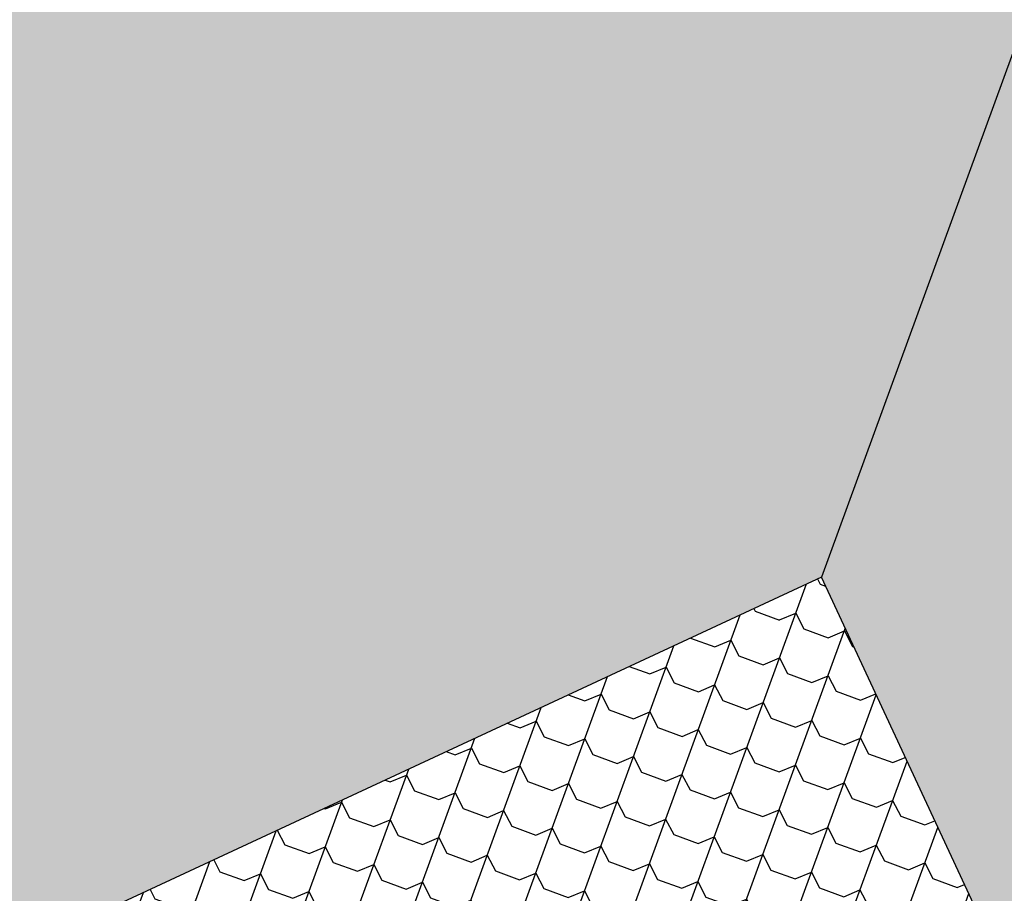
# Model space of a CAD drawing. Header units: millimetres. Extents: x 112481703 to 112588218, y 1264621066 to 1264714063.
# Tile 74 of 81: x 112551150 to 112556862, y 1264682480 to 1264687550. Entities that reach past the tile are written whole.
import ezdxf

# ---------------------------------------------------------------- set-up
doc = ezdxf.new("R2010")
doc.units = ezdxf.units.MM
doc.header["$LTSCALE"] = 0.5
doc.header["$MEASUREMENT"] = 0
doc.linetypes.add('PLINE', pattern=[0])
doc.layers.add('26-- Yttertak (Skravur)(Nye konstruksjoner)', color=7, linetype='Continuous')
doc.layers.add('26-- Yttertak(Nye konstruksjoner)', color=7, linetype='Continuous')

msp = doc.modelspace()

# ---------------------------------------------------------------- hatches: boundary and pattern name
at = {"layer": '26-- Yttertak (Skravur)(Nye konstruksjoner)', "linetype": 'Continuous'}
h = msp.add_hatch(dxfattribs=at)
h.set_pattern_fill('tak', color=256, style=0, pattern_type=2)
h.set_pattern_definition([(339.956, (112564216.12, 1264697074.76), (102.8225, 281.829), []), (207.3263, (112564280.97, 1264697051.1), (-156.602, 376.4775), [101.9374, -305.812]), (207.3263, (112564178.15, 1264696769.27), (-156.602, 376.4775), [101.9374, -305.812]), (249.956, (112564190.4, 1264697004.3), (-259.425, 94.6487), [150, -150]), (292.5857, (112564139, 1264696863.4), (362.2474, 187.18), [101.9374, -305.812]), (292.5857, (112564036.18, 1264696581.56), (362.2474, 187.18), [101.9374, -305.812])])
h.paths.add_polyline_path([(112562833.1, 1264703591), (112562833.3, 1264703591.1), (112557959.8, 1264714063.2), (112545328.6, 1264679441.9), (112555800.5, 1264684315.3)])
h = msp.add_hatch(dxfattribs=at)
h.set_pattern_fill('tak', color=256, style=0, pattern_type=2)
h.set_pattern_definition([(159.956, (112564216.12, 1264697074.76), (102.8225, 281.829), []), (27.3263, (112564151.26, 1264697098.42), (-156.602, 376.4775), [101.937, -305.812]), (27.3263, (112564254.1, 1264697380.25), (-156.602, 376.4775), [101.937, -305.812]), (69.956, (112564241.82, 1264697145.22), (-259.425, 94.6487), [150, -150]), (112.5857, (112564293.23, 1264697286.13), (362.2474, 187.18), [101.937, -305.812]), (112.5857, (112564396.05, 1264697567.96), (362.2474, 187.18), [101.937, -305.812])])
h.paths.add_polyline_path([(112563274.4, 1264680971.2), (112567706.4, 1264693119.1), (112562833.1, 1264703591), (112555800.5, 1264684315.3), (112558466.6, 1264678586.4)])
h = msp.add_hatch(dxfattribs=at)
h.set_pattern_fill('tak', color=256, style=0, pattern_type=2)
h.set_pattern_definition([(69.956, (112564216.12, 1264697074.76), (-281.829, 102.8225), []), (297.3263, (112564239.78, 1264697139.6), (376.4775, 156.6023), [101.9374, -305.812]), (297.3263, (112564521.6, 1264697036.8), (376.4775, 156.6023), [101.9374, -305.812]), (339.956, (112564286.57, 1264697049.06), (94.6487, 259.425), [150, -150]), (22.5857, (112564427.5, 1264696997.65), (-187.18, 362.2474), [101.9374, -305.812]), (22.5857, (112564709.3, 1264696894.82), (-187.18, 362.2474), [101.9374, -305.812])])
h.paths.add_polyline_path([(112558466.6, 1264678586.4), (112555800.5, 1264684315.3), (112545328.6, 1264679441.9), (112555015.9, 1264682187.1), (112557119.2, 1264679069.3)])

# ---------------------------------------------------------------- linework, layer by layer
at = {"layer": '26-- Yttertak(Nye konstruksjoner)', "linetype": 'PLINE', "flags": 128}
for points in [[(112562833.1, 1264703591), (112555800.5, 1264684315.3)], [(112555800.5, 1264684315.3), (112545328.6, 1264679441.9)], [(112558466.6, 1264678586.4), (112555800.5, 1264684315.3)]]:
    msp.add_lwpolyline(points, dxfattribs=at)

doc.saveas('drawing.dxf')
